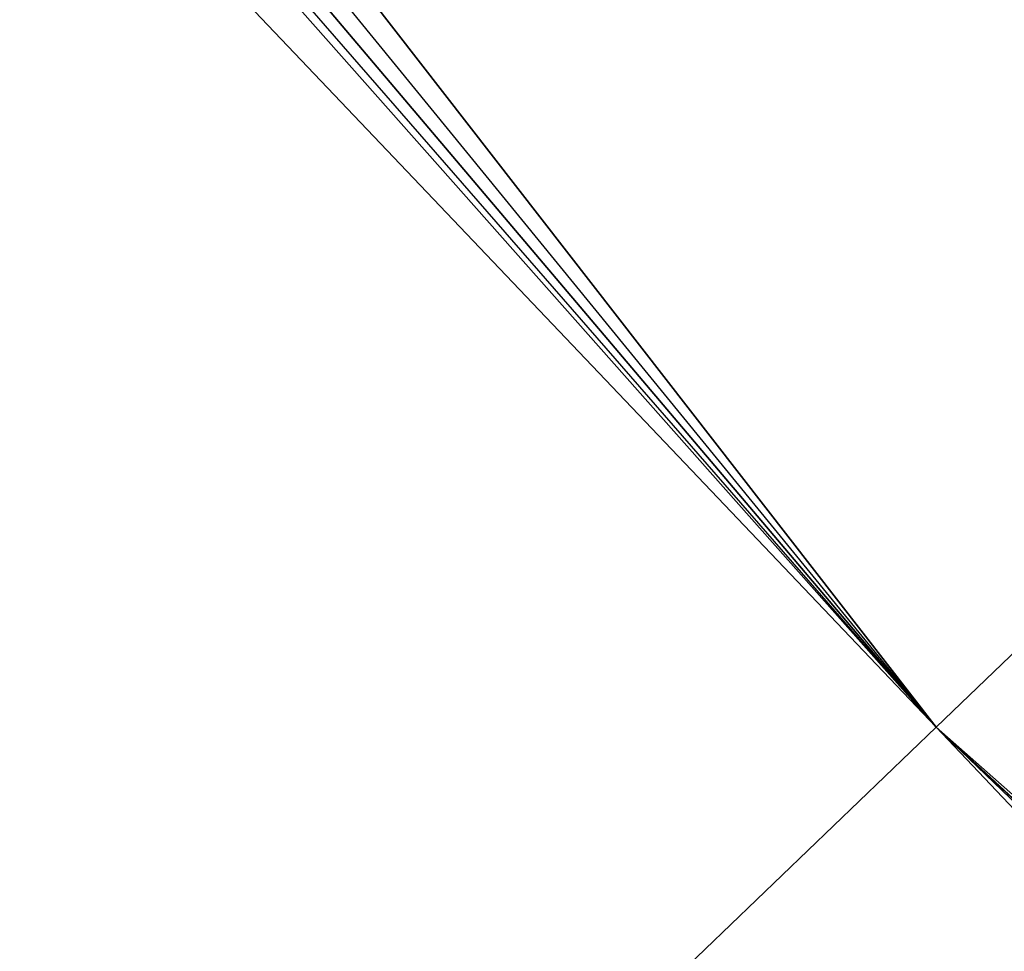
# Model space of a CAD drawing. Header units: millimetres. Extents: x -6 to 379, y -6 to 379.
# Tile 29 of 256: x 48.3365 to 48.34277, y 53.79446 to 53.80039. Entities that reach past the tile are written whole.
import ezdxf

# ---------------------------------------------------------------- set-up
doc = ezdxf.new("R2010")
doc.units = ezdxf.units.MM
doc.header["$LTSCALE"] = 25.4
doc.layers.get('0').update_dxf_attribs({"true_color": 0xff5454})

# ---------------------------------------------------------------- blocks, each defined once
blk = doc.blocks.new('AGNES-ROUND-LED-8207-8204-8186-8183.STL#2')
at = {"color": 18, "true_color": 0x000000}
mesh = blk.add_polyface(dxfattribs=at)
corners = [(28.851181, 77.6681976, -9.467515), (48.3423309, 53.7958908, -9.467515), (32.8460045, 72.0967255, -32.467514)]
mesh.append_faces([[corners[k] for k in face] for face in [(0, 1, 2)]], dxfattribs={"color": 18})
mesh = blk.add_polyface(dxfattribs=at)
corners = [(32.8460045, 72.0967255, -32.467514), (48.3423309, 53.7958908, -9.467515), (47.1605492, 55.0373192, -32.467514)]
mesh.append_faces([[corners[k] for k in face] for face in [(0, 1, 2)]], dxfattribs={"color": 18})
mesh = blk.add_polyface(dxfattribs=at)
corners = [(38.8903465, 65.971756, -34.4675179), (48.3423309, 53.7958908, -34.1995659), (38.1157379, 65.3393021, -34.1995659), (49.0635338, 54.4886131, -34.4675179)]
mesh.append_faces([[corners[k] for k in face] for face in [(0, 1, 2), (1, 0, 3)]], dxfattribs={"vtx0": -1, "color": 18})
mesh = blk.add_polyface(dxfattribs=at)
corners = [(38.1157379, 65.3393021, -34.1995659), (47.8143692, 53.2887726, -33.467514), (37.5486908, 64.8763275, -33.467514), (48.3423309, 53.7958908, -34.1995659)]
mesh.append_faces([[corners[k] for k in face] for face in [(0, 1, 2), (1, 0, 3)]], dxfattribs={"vtx0": -1, "color": 18})
mesh = blk.add_polyface(dxfattribs=at)
corners = [(47.2159081, 55.0895615, -32.8501968), (47.1605492, 55.0373192, -32.467514), (48.3423309, 53.7958908, -32.467514)]
mesh.append_faces([[corners[k] for k in face] for face in [(0, 1, 2)]], dxfattribs={"color": 18})
mesh = blk.add_polyface(dxfattribs=at)
corners = [(47.1605492, 55.0373192, -32.467514), (48.3423309, 53.7958908, -9.467515), (48.3423309, 53.7958908, -32.467514)]
mesh.append_faces([[corners[k] for k in face] for face in [(0, 1, 2)]], dxfattribs={"color": 18})
mesh = blk.add_polyface(dxfattribs=at)
corners = [(49.0635338, 54.4886131, -34.4675179), (59.4646034, 43.1127853, -34.1995659), (48.3423309, 53.7958908, -34.1995659), (60.1277351, 43.8613014, -34.4675179)]
mesh.append_faces([[corners[k] for k in face] for face in [(0, 1, 2), (1, 0, 3)]], dxfattribs={"vtx0": -1, "color": 18})
mesh = blk.add_polyface(dxfattribs=at)
corners = [(48.3423309, 53.7958908, -34.1995659), (58.9791679, 42.5648384, -33.467514), (47.8143692, 53.2887726, -33.467514), (59.4646034, 43.1127853, -34.1995659)]
mesh.append_faces([[corners[k] for k in face] for face in [(0, 1, 2), (1, 0, 3)]], dxfattribs={"vtx0": -1, "color": 18})
mesh = blk.add_polyface(dxfattribs=at)
corners = [(63.3587685, 39.7550926, -32.467514), (63.4076958, 39.8134003, -32.8501968), (48.3423309, 53.7958908, -32.467514)]
mesh.append_faces([[corners[k] for k in face] for face in [(0, 1, 2)]], dxfattribs={"color": 18})
mesh = blk.add_polyface(dxfattribs=at)
corners = [(48.3423309, 53.7958908, -9.467515), (63.3587685, 39.7550926, -32.467514), (48.3423309, 53.7958908, -32.467514)]
mesh.append_faces([[corners[k] for k in face] for face in [(0, 1, 2)]], dxfattribs={"color": 18})
mesh = blk.add_polyface(dxfattribs=at)
corners = [(71.4104538, 33.3593025, -9.467515), (63.3587685, 39.7550926, -32.467514), (48.3423309, 53.7958908, -9.467515)]
mesh.append_faces([[corners[k] for k in face] for face in [(0, 1, 2)]], dxfattribs={"color": 18})

msp = doc.modelspace()

# ---------------------------------------------------------------- block references
at = {"color": 0}
msp.add_blockref('AGNES-ROUND-LED-8207-8204-8186-8183.STL#2', (0, 0), dxfattribs=at)

doc.saveas('drawing.dxf')
